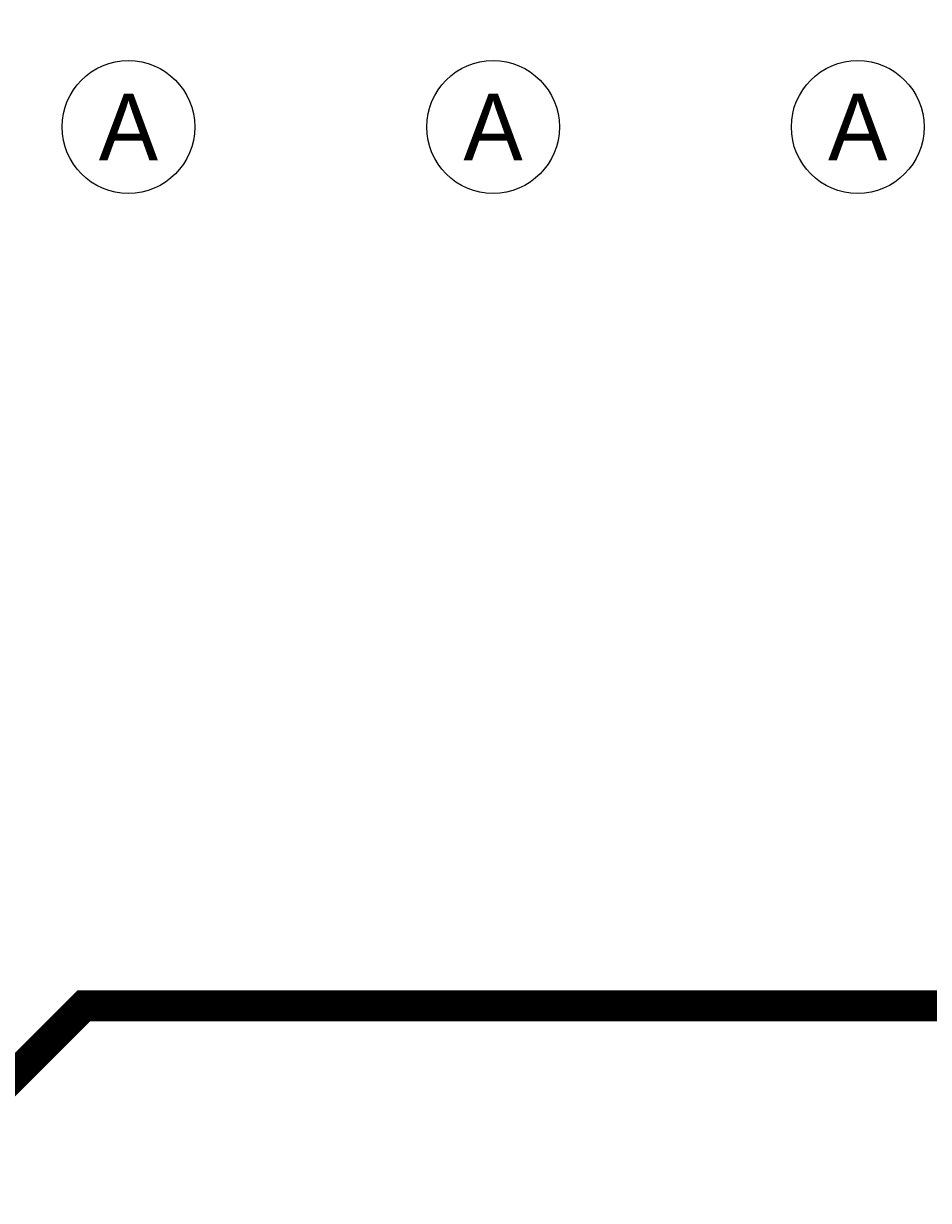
# Model space of a CAD drawing. Extents: x 0 to 3292, y 0 to 2151.
# Tile 36 of 50: x 1875 to 2169, y 1424 to 1805. Entities that reach past the tile are written whole.
import ezdxf
from ezdxf.enums import TextEntityAlignment as Align

# ---------------------------------------------------------------- set-up
doc = ezdxf.new("R2010")
doc.units = 0
doc.layers.add('ETCH_TOP', color=4, linetype='CONTINUOUS')

# ---------------------------------------------------------------- blocks, each defined once
blk = doc.blocks.new('FIGURE_CIRCLE')
blk.add_circle((0, 0), 0.5)

msp = doc.modelspace()

# ---------------------------------------------------------------- linework, layer by layer
at = {"layer": 'ETCH_TOP', "const_width": 10}
msp.add_lwpolyline([(1837, 1429), (1895, 1487), (2199.33, 1487), (2386.55, 1674.22)], dxfattribs=at)

# ---------------------------------------------------------------- block references
at = {"layer": 'MANUFACTURING_NCDRILL_FIGURE', "xscale": 43, "yscale": 43}
for p in [(1909.45, 1771.65), (2027.56, 1771.65), (2145.67, 1771.65)]:
    msp.add_blockref('FIGURE_CIRCLE', p, dxfattribs=at)

# ---------------------------------------------------------------- texts
at = {"layer": 'MANUFACTURING_NCDRILL_FIGURE'}
for p in [(1909.45, 1771.65), (2027.56, 1771.65), (2145.67, 1771.65)]:
    msp.add_text('A', height=21.5, dxfattribs=at).set_placement(p, align=Align.MIDDLE_CENTER)

doc.saveas('drawing.dxf')
